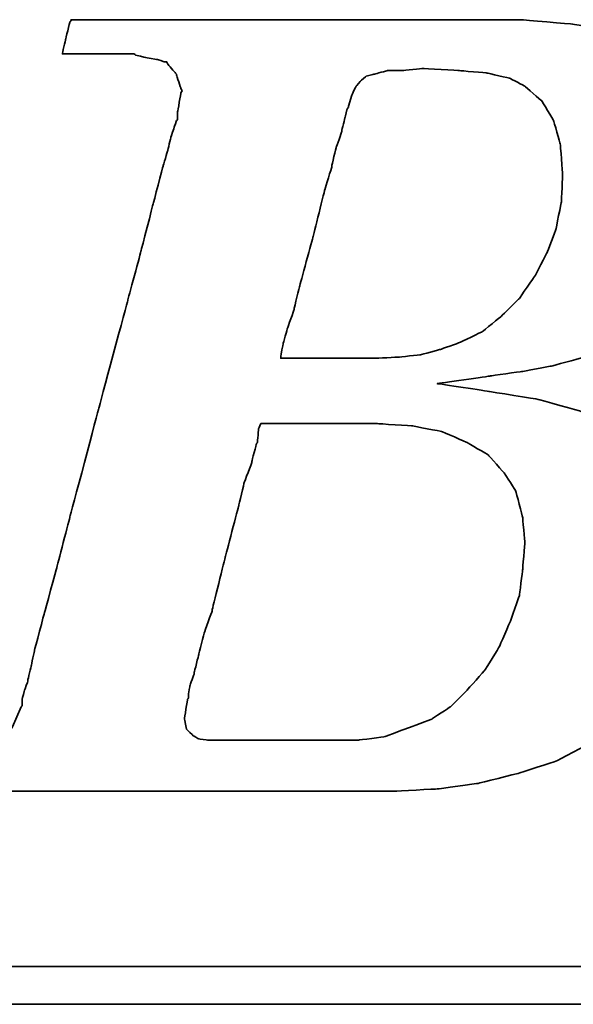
# Model space of a CAD drawing. Extents: x 308 to 707, y 130 to 386.
# Tile 29 of 47: x 663.06 to 664.61, y 319.06 to 321.82. Entities that reach past the tile are written whole.
import ezdxf

# ---------------------------------------------------------------- set-up
doc = ezdxf.new("R2010")
doc.units = 0
doc.header["$MEASUREMENT"] = 0
doc.layers.add('DIM', color=4, linetype='CONTINUOUS')
doc.layers.add('layer 1', color=7, linetype='CONTINUOUS')

# ---------------------------------------------------------------- blocks, each defined once
blk = doc.blocks.new('TBI MOTION logo(完整正式版)')
at = {"layer": 'layer 1', "color": 22, "lineweight": 35}
for points, knots in [([(-64.65375, -6.86375), (-64.65375, -6.86375), (-64.84375, -7.29625), (-64.84375, -7.29625), (-64.84375, -7.29625), (-64.84375, -7.29625), (-64.86875, -7.34375), (-64.86875, -7.34375), (-64.86875, -7.34375), (-64.86875, -7.34375), (-64.86875, -7.36875), (-64.86875, -7.36875), (-64.86875, -7.36875), (-64.86875, -7.36875), (-65.15375, -7.65375), (-65.15375, -7.65375), (-65.15375, -7.65375), (-65.15375, -7.65375), (-65.17875, -7.65375), (-65.17875, -7.65375), (-65.17875, -7.65375), (-65.17875, -7.65375), (-65.20375, -7.67875), (-65.20375, -7.67875), (-65.20375, -7.67875), (-65.20375, -7.67875), (-65.58875, -7.87125), (-65.58875, -7.87125), (-65.58875, -7.87125), (-65.58875, -7.87125), (-65.63375, -7.87125), (-65.63375, -7.87125), (-65.63375, -7.87125), (-65.63375, -7.87125), (-65.65875, -7.89375), (-65.65875, -7.89375), (-65.65875, -7.89375), (-65.65875, -7.89375), (-66.09375, -7.94375), (-66.09375, -7.94375), (-66.09375, -7.94375), (-66.09375, -7.94375), (-66.11375, -7.94375), (-66.11375, -7.94375), (-66.11375, -7.94375), (-66.11375, -7.94375), (-66.16375, -7.94375), (-66.16375, -7.94375), (-66.16375, -7.94375), (-66.16375, -7.94375), (-66.30875, -7.94375), (-66.30875, -7.94375), (-66.30875, -7.94375), (-66.30875, -7.94375), (-66.69375, -7.94375), (-66.69375, -7.94375), (-66.69375, -7.94375), (-66.69375, -7.94375), (-67.07375, -7.94375), (-67.07375, -7.94375), (-67.07375, -7.94375), (-67.07375, -7.94375), (-67.12375, -7.94375), (-67.12375, -7.94375), (-67.12375, -7.94375), (-67.12375, -7.94375), (-67.12375, -7.96625), (-67.12375, -7.96625), (-67.12375, -7.96625), (-67.12375, -7.96625), (-67.14875, -7.99125), (-67.14875, -7.99125), (-67.14875, -7.99125), (-67.14875, -7.99125), (-67.24375, -8.34875), (-67.24375, -8.34875), (-67.24375, -8.34875), (-67.24375, -8.34875), (-67.31375, -8.68625), (-67.31375, -8.68625), (-67.31375, -8.68625), (-67.31375, -8.68625), (-67.26875, -8.68625), (-67.26875, -8.68625), (-67.26875, -8.68625), (-67.26875, -8.68625), (-67.07375, -8.68625), (-67.07375, -8.68625), (-67.07375, -8.68625), (-67.07375, -8.68625), (-66.54875, -8.68625), (-66.54875, -8.68625), (-66.54875, -8.68625), (-66.54875, -8.68625), (-65.82625, -8.68625), (-65.82625, -8.68625), (-65.82625, -8.68625), (-65.82625, -8.68625), (-65.01375, -8.68625), (-65.01375, -8.68625), (-65.01375, -8.68625), (-65.01375, -8.68625), (-64.05375, -8.68625), (-64.05375, -8.68625), (-64.05375, -8.68625), (-64.05375, -8.68625), (-62.08375, -8.68625), (-62.08375, -8.68625), (-62.08375, -8.68625), (-62.08375, -8.68625), (-60.06875, -8.68625), (-60.06875, -8.68625), (-60.06875, -8.68625), (-60.06875, -8.68625), (-59.10875, -8.68625), (-59.10875, -8.68625), (-59.10875, -8.68625), (-59.10875, -8.68625), (-58.29375, -8.68625), (-58.29375, -8.68625), (-58.29375, -8.68625), (-58.29375, -8.68625), (-57.57375, -8.68625), (-57.57375, -8.68625), (-57.57375, -8.68625), (-57.57375, -8.68625), (-57.04875, -8.68625), (-57.04875, -8.68625), (-57.04875, -8.68625), (-57.04875, -8.68625), (-56.85375, -8.68625), (-56.85375, -8.68625), (-56.85375, -8.68625), (-56.85375, -8.68625), (-56.70875, -8.68625), (-56.70875, -8.68625), (-56.70875, -8.68625), (-56.70875, -8.68625), (-56.61375, -8.68625), (-56.61375, -8.68625), (-56.61375, -8.68625), (-56.61375, -8.68625), (-56.56875, -8.68625), (-56.56875, -8.68625), (-56.56875, -8.68625), (-56.56875, -8.68625), (-55.65375, -8.63875), (-55.65375, -8.63875), (-55.65375, -8.63875), (-55.65375, -8.63875), (-54.76875, -8.51875), (-54.76875, -8.51875), (-54.76875, -8.51875), (-54.76875, -8.51875), (-53.90375, -8.30375), (-53.90375, -8.30375), (-53.90375, -8.30375), (-53.90375, -8.30375), (-53.08875, -8.03875), (-53.08875, -8.03875), (-53.08875, -8.03875), (-53.08875, -8.03875), (-52.34375, -7.65375), (-52.34375, -7.65375), (-52.34375, -7.65375), (-52.34375, -7.65375), (-51.69875, -7.29625), (-51.69875, -7.29625), (-51.69875, -7.29625), (-51.69875, -7.29625), (-51.21875, -6.91125), (-51.21875, -6.91125), (-51.21875, -6.91125), (-51.21875, -6.91125), (-50.83375, -6.50375), (-50.83375, -6.50375), (-50.83375, -6.50375), (-50.83375, -6.50375), (-50.44875, -5.94875), (-50.44875, -5.94875), (-50.44875, -5.94875), (-50.44875, -5.94875), (-50.13875, -5.30375), (-50.13875, -5.30375), (-50.13875, -5.30375), (-50.13875, -5.30375), (-49.99375, -4.65375), (-49.99375, -4.65375), (-49.99375, -4.65375), (-49.99375, -4.65375), (-49.92375, -3.98375), (-49.92375, -3.98375), (-49.92375, -3.98375), (-49.92375, -3.98375), (-49.99375, -3.19374), (-49.99375, -3.19374), (-49.99375, -3.19374), (-49.99375, -3.19374), (-50.23374, -2.44874), (-50.23374, -2.44874), (-50.23374, -2.44874), (-50.23374, -2.44874), (-50.59375, -1.87374), (-50.59375, -1.87374), (-50.59375, -1.87374), (-50.59375, -1.87374), (-51.09875, -1.31874), (-51.09875, -1.31874), (-51.09875, -1.31874), (-51.09875, -1.31874), (-51.74375, -0.81875), (-51.74375, -0.81875), (-51.74375, -0.81875), (-51.74375, -0.81875), (-52.53875, -0.48125), (-52.53875, -0.48125), (-52.53875, -0.48125), (-52.53875, -0.48125), (-53.47375, -0.21875), (-53.47375, -0.21875), (-53.47375, -0.21875), (-53.47375, -0.21875), (-54.52875, -0.04874), (-54.52875, -0.04874), (-54.52875, -0.04874), (-54.52875, -0.04874), (-55.65375, 0.12125), (-55.65375, 0.12125), (-55.65375, 0.12125), (-55.65375, 0.12125), (-54.50375, 0.28624), (-54.50375, 0.28624), (-54.50375, 0.28624), (-54.50375, 0.28624), (-53.83375, 0.38124), (-53.83375, 0.38124), (-53.83375, 0.38124), (-53.83375, 0.38124), (-53.18375, 0.50125), (-53.18375, 0.50125), (-53.18375, 0.50125), (-53.18375, 0.50125), (-52.55875, 0.66874), (-52.55875, 0.66874), (-52.55875, 0.66874), (-52.55875, 0.66874), (-52.03375, 0.86124), (-52.03375, 0.86124), (-52.03375, 0.86124), (-52.03375, 0.86124), (-51.50374, 1.03124), (-51.50374, 1.03124), (-51.50374, 1.03124), (-51.50374, 1.03124), (-51.09875, 1.27125), (-51.09875, 1.27125), (-51.09875, 1.27125), (-51.09875, 1.27125), (-50.71375, 1.48624), (-50.71375, 1.48624), (-50.71375, 1.48624), (-50.71375, 1.48624), (-50.37625, 1.77625), (-50.37625, 1.77625), (-50.37625, 1.77625), (-50.37625, 1.77625), (-49.82375, 2.37625), (-49.82375, 2.37625), (-49.82375, 2.37625), (-49.82375, 2.37625), (-49.41875, 2.99625), (-49.41875, 2.99625), (-49.41875, 2.99625), (-49.41875, 2.99625), (-49.22375, 3.76625), (-49.22375, 3.76625), (-49.22375, 3.76625), (-49.22375, 3.76625), (-49.15375, 4.50874), (-49.15375, 4.50874), (-49.15375, 4.50874), (-49.15375, 4.50874), (-49.20375, 5.25125), (-49.20375, 5.25125), (-49.20375, 5.25125), (-49.20375, 5.25125), (-49.41875, 5.92625), (-49.41875, 5.92625), (-49.41875, 5.92625), (-49.41875, 5.92625), (-49.77875, 6.47625), (-49.77875, 6.47625), (-49.77875, 6.47625), (-49.77875, 6.47625), (-50.33125, 7.02624), (-50.33125, 7.02624), (-50.33125, 7.02624), (-50.33125, 7.02624), (-51.00125, 7.43625), (-51.00125, 7.43625), (-51.00125, 7.43625), (-51.00125, 7.43625), (-51.79375, 7.72625), (-51.79375, 7.72625), (-51.79375, 7.72625), (-51.79375, 7.72625), (-52.72875, 7.89124), (-52.72875, 7.89124), (-52.72875, 7.89124), (-52.72875, 7.89124), (-53.83375, 7.98625), (-53.83375, 7.98625), (-53.83375, 7.98625), (-53.83375, 7.98625), (-53.92875, 7.98625), (-53.92875, 7.98625), (-53.92875, 7.98625), (-53.92875, 7.98625), (-54.26375, 7.98625), (-54.26375, 7.98625), (-54.26375, 7.98625), (-54.26375, 7.98625), (-54.74375, 7.98625), (-54.74375, 7.98625), (-54.74375, 7.98625), (-54.74375, 7.98625), (-55.36875, 7.98625), (-55.36875, 7.98625), (-55.36875, 7.98625), (-55.36875, 7.98625), (-56.13375, 7.98625), (-56.13375, 7.98625), (-56.13375, 7.98625), (-56.13375, 7.98625), (-56.94875, 7.98625), (-56.94875, 7.98625), (-56.94875, 7.98625), (-56.94875, 7.98625), (-58.77625, 7.98625), (-58.77625, 7.98625), (-58.77625, 7.98625), (-58.77625, 7.98625), (-60.59875, 7.98625), (-60.59875, 7.98625), (-60.59875, 7.98625), (-60.59875, 7.98625), (-61.41375, 7.98625), (-61.41375, 7.98625), (-61.41375, 7.98625), (-61.41375, 7.98625), (-62.17875, 7.98625), (-62.17875, 7.98625), (-62.17875, 7.98625), (-62.17875, 7.98625), (-62.80375, 7.98625), (-62.80375, 7.98625), (-62.80375, 7.98625), (-62.80375, 7.98625), (-63.30625, 7.98625), (-63.30625, 7.98625), (-63.30625, 7.98625), (-63.30625, 7.98625), (-63.57375, 7.98625), (-63.57375, 7.98625), (-63.57375, 7.98625), (-63.57375, 7.98625), (-63.57375, 7.96375), (-63.57375, 7.96375), (-63.57375, 7.96375), (-63.57375, 7.96375), (-63.59875, 7.94125), (-63.59875, 7.94125), (-63.59875, 7.94125), (-63.59875, 7.94125), (-63.69375, 7.55625), (-63.69375, 7.55625), (-63.69375, 7.55625), (-63.69375, 7.55625), (-63.76375, 7.24624), (-63.76375, 7.24624), (-63.76375, 7.24624), (-63.76375, 7.24624), (-63.23875, 7.24624), (-63.23875, 7.24624), (-63.23875, 7.24624), (-63.23875, 7.24624), (-62.75875, 7.24624), (-62.75875, 7.24624), (-62.75875, 7.24624), (-62.75875, 7.24624), (-62.61125, 7.24624), (-62.61125, 7.24624), (-62.61125, 7.24624), (-62.61125, 7.24624), (-62.56625, 7.24624), (-62.56625, 7.24624), (-62.56625, 7.24624), (-62.56625, 7.24624), (-62.22875, 7.24624), (-62.22875, 7.24624), (-62.22875, 7.24624), (-62.22875, 7.24624), (-62.20375, 7.24624), (-62.20375, 7.24624), (-62.20375, 7.24624), (-62.20375, 7.24624), (-62.17875, 7.21875), (-62.17875, 7.21875), (-62.17875, 7.21875), (-62.17875, 7.21875), (-61.96375, 7.17125), (-61.96375, 7.17125), (-61.96375, 7.17125), (-61.96375, 7.17125), (-61.72375, 7.12624), (-61.72375, 7.12624), (-61.72375, 7.12624), (-61.72375, 7.12624), (-61.70375, 7.12624), (-61.70375, 7.12624), (-61.70375, 7.12624), (-61.70375, 7.12624), (-61.55875, 7.07624), (-61.55875, 7.07624), (-61.55875, 7.07624), (-61.55875, 7.07624), (-61.50875, 7.07624), (-61.50875, 7.07624), (-61.50875, 7.07624), (-61.50875, 7.07624), (-61.48375, 7.02624), (-61.48375, 7.02624), (-61.48375, 7.02624), (-61.48375, 7.02624), (-61.31875, 6.83375), (-61.31875, 6.83375), (-61.31875, 6.83375), (-61.31875, 6.83375), (-61.29375, 6.81125), (-61.29375, 6.81125), (-61.29375, 6.81125), (-61.29375, 6.81125), (-61.29375, 6.78625), (-61.29375, 6.78625), (-61.29375, 6.78625), (-61.29375, 6.78625), (-61.19875, 6.50124), (-61.19875, 6.50124), (-61.19875, 6.50124), (-61.19875, 6.50124), (-61.17375, 6.45124), (-61.17375, 6.45124), (-61.17375, 6.45124), (-61.17375, 6.45124), (-61.19875, 6.40625), (-61.19875, 6.40625), (-61.19875, 6.40625), (-61.19875, 6.40625), (-61.26875, 5.99624), (-61.26875, 5.99624), (-61.26875, 5.99624), (-61.26875, 5.99624), (-61.26875, 5.85125), (-61.26875, 5.85125), (-61.26875, 5.85125), (-61.26875, 5.85125), (-61.26875, 5.82625), (-61.26875, 5.82625), (-61.26875, 5.82625), (-61.26875, 5.82625), (-61.29375, 5.80625), (-61.29375, 5.80625), (-61.29375, 5.80625), (-61.29375, 5.80625), (-61.34125, 5.66125), (-61.34125, 5.66125), (-61.34125, 5.66125), (-61.34125, 5.66125), (-61.41375, 5.44625), (-61.41375, 5.44625), (-61.41375, 5.44625), (-61.41375, 5.44625), (-61.48375, 5.15625), (-61.48375, 5.15625), (-61.48375, 5.15625), (-61.48375, 5.15625), (-61.58375, 4.82124), (-61.58375, 4.82124), (-61.58375, 4.82124), (-61.58375, 4.82124), (-61.79875, 4.00375), (-61.79875, 4.00375), (-61.79875, 4.00375), (-61.79875, 4.00375), (-62.05875, 2.99625), (-62.05875, 2.99625), (-62.05875, 2.99625), (-62.05875, 2.99625), (-62.34875, 1.91625), (-62.34875, 1.91625), (-62.34875, 1.91625), (-62.34875, 1.91625), (-62.97375, -0.41124), (-62.97375, -0.41124), (-62.97375, -0.41124), (-62.97375, -0.41124), (-63.59875, -2.75875), (-63.59875, -2.75875), (-63.59875, -2.75875), (-63.59875, -2.75875), (-63.88375, -3.86374), (-63.88375, -3.86374), (-63.88375, -3.86374), (-63.88375, -3.86374), (-64.14875, -4.82374), (-64.14875, -4.82374), (-64.14875, -4.82374), (-64.14875, -4.82374), (-64.36375, -5.64125), (-64.36375, -5.64125), (-64.36375, -5.64125), (-64.36375, -5.64125), (-64.43625, -5.97625), (-64.43625, -5.97625), (-64.43625, -5.97625), (-64.43625, -5.97625), (-64.50875, -6.28625), (-64.50875, -6.28625), (-64.50875, -6.28625), (-64.50875, -6.28625), (-64.50875, -6.30875), (-64.50875, -6.30875), (-64.50875, -6.30875), (-64.50875, -6.30875), (-64.57875, -6.50375), (-64.57875, -6.50375), (-64.57875, -6.50375), (-64.57875, -6.50375), (-64.62875, -6.69625), (-64.62875, -6.69625), (-64.62875, -6.69625), (-64.62875, -6.69625), (-64.62875, -6.76875), (-64.62875, -6.76875), (-64.62875, -6.76875), (-64.62875, -6.76875), (-64.62875, -6.81375), (-64.62875, -6.81375), (-64.62875, -6.81375), (-64.62875, -6.81375), (-64.62875, -6.83875), (-64.62875, -6.83875), (-64.62875, -6.83875), (-64.62875, -6.83875), (-64.65375, -6.86375), (-64.65375, -6.86375)], [0, 0, 0, 0, 0.00719424, 0.00719424, 0.00719424, 0.00719425, 0.01438849, 0.01438849, 0.01438849, 0.0143885, 0.02158273, 0.02158273, 0.02158273, 0.02158274, 0.02877698, 0.02877698, 0.02877698, 0.02877699, 0.03597122, 0.03597122, 0.03597122, 0.03597123, 0.04316547, 0.04316547, 0.04316547, 0.04316548, 0.05035971, 0.05035971, 0.05035971, 0.05035972, 0.05755396, 0.05755396, 0.05755396, 0.05755397, 0.0647482, 0.0647482, 0.0647482, 0.06474821, 0.07194245, 0.07194245, 0.07194245, 0.07194246, 0.07913669, 0.07913669, 0.07913669, 0.0791367, 0.08633094, 0.08633094, 0.08633094, 0.08633095, 0.09352518, 0.09352518, 0.09352518, 0.09352519, 0.10071942, 0.10071942, 0.10071942, 0.10071943, 0.10791367, 0.10791367, 0.10791367, 0.10791368, 0.11510791, 0.11510791, 0.11510791, 0.11510792, 0.12230216, 0.12230216, 0.12230216, 0.12230217, 0.1294964, 0.1294964, 0.1294964, 0.12949641, 0.13669065, 0.13669065, 0.13669065, 0.13669066, 0.14388489, 0.14388489, 0.14388489, 0.1438849, 0.15107914, 0.15107914, 0.15107914, 0.15107915, 0.15827338, 0.15827338, 0.15827338, 0.15827339, 0.16546763, 0.16546763, 0.16546763, 0.16546764, 0.17266187, 0.17266187, 0.17266187, 0.17266188, 0.17985612, 0.17985612, 0.17985612, 0.17985613, 0.18705036, 0.18705036, 0.18705036, 0.18705037, 0.1942446, 0.1942446, 0.1942446, 0.19424461, 0.20143885, 0.20143885, 0.20143885, 0.20143886, 0.20863309, 0.20863309, 0.20863309, 0.2086331, 0.21582734, 0.21582734, 0.21582734, 0.21582735, 0.22302158, 0.22302158, 0.22302158, 0.22302159, 0.23021583, 0.23021583, 0.23021583, 0.23021584, 0.23741007, 0.23741007, 0.23741007, 0.23741008, 0.24460432, 0.24460432, 0.24460432, 0.24460433, 0.25179856, 0.25179856, 0.25179856, 0.25179857, 0.25899281, 0.25899281, 0.25899281, 0.25899282, 0.26618705, 0.26618705, 0.26618705, 0.26618706, 0.27338129, 0.27338129, 0.27338129, 0.2733813, 0.28057554, 0.28057554, 0.28057554, 0.28057555, 0.28776978, 0.28776978, 0.28776978, 0.28776979, 0.29496403, 0.29496403, 0.29496403, 0.29496404, 0.30215827, 0.30215827, 0.30215827, 0.30215828, 0.30935252, 0.30935252, 0.30935252, 0.30935253, 0.31654676, 0.31654676, 0.31654676, 0.31654677, 0.32374101, 0.32374101, 0.32374101, 0.32374102, 0.33093525, 0.33093525, 0.33093525, 0.33093526, 0.3381295, 0.3381295, 0.3381295, 0.33812951, 0.34532374, 0.34532374, 0.34532374, 0.34532375, 0.35251799, 0.35251799, 0.35251799, 0.352518, 0.35971223, 0.35971223, 0.35971223, 0.35971224, 0.36690647, 0.36690647, 0.36690647, 0.36690648, 0.37410072, 0.37410072, 0.37410072, 0.37410073, 0.38129496, 0.38129496, 0.38129496, 0.38129497, 0.38848921, 0.38848921, 0.38848921, 0.38848922, 0.39568345, 0.39568345, 0.39568345, 0.39568346, 0.4028777, 0.4028777, 0.4028777, 0.40287771, 0.41007194, 0.41007194, 0.41007194, 0.41007195, 0.41726619, 0.41726619, 0.41726619, 0.4172662, 0.42446043, 0.42446043, 0.42446043, 0.42446044, 0.43165468, 0.43165468, 0.43165468, 0.43165469, 0.43884892, 0.43884892, 0.43884892, 0.43884893, 0.44604317, 0.44604317, 0.44604317, 0.44604318, 0.45323741, 0.45323741, 0.45323741, 0.45323742, 0.46043165, 0.46043165, 0.46043165, 0.46043166, 0.4676259, 0.4676259, 0.4676259, 0.46762591, 0.47482014, 0.47482014, 0.47482014, 0.47482015, 0.48201439, 0.48201439, 0.48201439, 0.4820144, 0.48920863, 0.48920863, 0.48920863, 0.48920864, 0.49640288, 0.49640288, 0.49640288, 0.49640289, 0.50359712, 0.50359712, 0.50359712, 0.50359713, 0.51079137, 0.51079137, 0.51079137, 0.51079138, 0.51798561, 0.51798561, 0.51798561, 0.51798562, 0.52517986, 0.52517986, 0.52517986, 0.52517987, 0.5323741, 0.5323741, 0.5323741, 0.53237411, 0.53956835, 0.53956835, 0.53956835, 0.53956836, 0.54676259, 0.54676259, 0.54676259, 0.5467626, 0.55395683, 0.55395683, 0.55395683, 0.55395684, 0.56115108, 0.56115108, 0.56115108, 0.56115109, 0.56834532, 0.56834532, 0.56834532, 0.56834533, 0.57553957, 0.57553957, 0.57553957, 0.57553958, 0.58273381, 0.58273381, 0.58273381, 0.58273382, 0.58992806, 0.58992806, 0.58992806, 0.58992807, 0.5971223, 0.5971223, 0.5971223, 0.59712231, 0.60431655, 0.60431655, 0.60431655, 0.60431656, 0.61151079, 0.61151079, 0.61151079, 0.6115108, 0.61870504, 0.61870504, 0.61870504, 0.61870505, 0.62589928, 0.62589928, 0.62589928, 0.62589929, 0.63309353, 0.63309353, 0.63309353, 0.63309354, 0.64028777, 0.64028777, 0.64028777, 0.64028778, 0.64748201, 0.64748201, 0.64748201, 0.64748202, 0.65467626, 0.65467626, 0.65467626, 0.65467627, 0.6618705, 0.6618705, 0.6618705, 0.66187051, 0.66906475, 0.66906475, 0.66906475, 0.66906476, 0.67625899, 0.67625899, 0.67625899, 0.676259, 0.68345324, 0.68345324, 0.68345324, 0.68345325, 0.69064748, 0.69064748, 0.69064748, 0.69064749, 0.69784173, 0.69784173, 0.69784173, 0.69784174, 0.70503597, 0.70503597, 0.70503597, 0.70503598, 0.71223022, 0.71223022, 0.71223022, 0.71223023, 0.71942446, 0.71942446, 0.71942446, 0.71942447, 0.72661871, 0.72661871, 0.72661871, 0.72661872, 0.73381295, 0.73381295, 0.73381295, 0.73381296, 0.74100719, 0.74100719, 0.74100719, 0.7410072, 0.74820144, 0.74820144, 0.74820144, 0.74820145, 0.75539568, 0.75539568, 0.75539568, 0.75539569, 0.76258993, 0.76258993, 0.76258993, 0.76258994, 0.76978417, 0.76978417, 0.76978417, 0.76978418, 0.77697842, 0.77697842, 0.77697842, 0.77697843, 0.78417266, 0.78417266, 0.78417266, 0.78417267, 0.79136691, 0.79136691, 0.79136691, 0.79136692, 0.79856115, 0.79856115, 0.79856115, 0.79856116, 0.8057554, 0.8057554, 0.8057554, 0.80575541, 0.81294964, 0.81294964, 0.81294964, 0.81294965, 0.82014388, 0.82014388, 0.82014388, 0.82014389, 0.82733813, 0.82733813, 0.82733813, 0.82733814, 0.83453237, 0.83453237, 0.83453237, 0.83453238, 0.84172662, 0.84172662, 0.84172662, 0.84172663, 0.84892086, 0.84892086, 0.84892086, 0.84892087, 0.85611511, 0.85611511, 0.85611511, 0.85611512, 0.86330935, 0.86330935, 0.86330935, 0.86330936, 0.8705036, 0.8705036, 0.8705036, 0.87050361, 0.87769784, 0.87769784, 0.87769784, 0.87769785, 0.88489209, 0.88489209, 0.88489209, 0.8848921, 0.89208633, 0.89208633, 0.89208633, 0.89208634, 0.89928058, 0.89928058, 0.89928058, 0.89928059, 0.90647482, 0.90647482, 0.90647482, 0.90647483, 0.91366906, 0.91366906, 0.91366906, 0.91366907, 0.92086331, 0.92086331, 0.92086331, 0.92086332, 0.92805755, 0.92805755, 0.92805755, 0.92805756, 0.9352518, 0.9352518, 0.9352518, 0.93525181, 0.94244604, 0.94244604, 0.94244604, 0.94244605, 0.94964029, 0.94964029, 0.94964029, 0.9496403, 0.95683453, 0.95683453, 0.95683453, 0.95683454, 0.96402878, 0.96402878, 0.96402878, 0.96402879, 0.97122302, 0.97122302, 0.97122302, 0.97122303, 0.97841727, 0.97841727, 0.97841727, 0.97841728, 0.98561151, 0.98561151, 0.98561151, 0.98561152, 0.99280576, 0.99280576, 0.99280576, 0.99280577, 1, 1, 1, 1]), ([(-57.50375, 6.35625), (-57.50375, 6.35625), (-57.57375, 6.11625), (-57.57375, 6.11625), (-57.57375, 6.11625), (-57.57375, 6.11625), (-57.57375, 6.09125), (-57.57375, 6.09125), (-57.57375, 6.09125), (-57.57375, 6.09125), (-57.59875, 6.06625), (-57.59875, 6.06625), (-57.59875, 6.06625), (-57.59875, 6.06625), (-57.64875, 5.87625), (-57.64875, 5.87625), (-57.64875, 5.87625), (-57.64875, 5.87625), (-57.71875, 5.58875), (-57.71875, 5.58875), (-57.71875, 5.58875), (-57.71875, 5.58875), (-57.71875, 5.56625), (-57.71875, 5.56625), (-57.71875, 5.56625), (-57.71875, 5.56625), (-57.83875, 5.23125), (-57.83875, 5.23125), (-57.83875, 5.23125), (-57.83875, 5.23125), (-57.93625, 4.82124), (-57.93625, 4.82124), (-57.93625, 4.82124), (-57.93625, 4.82124), (-57.93625, 4.79624), (-57.93625, 4.79624), (-57.93625, 4.79624), (-57.93625, 4.79624), (-58.07875, 4.34125), (-58.07875, 4.34125), (-58.07875, 4.34125), (-58.07875, 4.34125), (-58.34375, 3.28625), (-58.34375, 3.28625), (-58.34375, 3.28625), (-58.34375, 3.28625), (-58.62875, 2.23124), (-58.62875, 2.23124), (-58.62875, 2.23124), (-58.62875, 2.23124), (-58.74875, 1.75125), (-58.74875, 1.75125), (-58.74875, 1.75125), (-58.74875, 1.75125), (-58.74875, 1.72625), (-58.74875, 1.72625), (-58.74875, 1.72625), (-58.74875, 1.72625), (-58.89375, 1.31625), (-58.89375, 1.31625), (-58.89375, 1.31625), (-58.89375, 1.31625), (-58.98875, 0.98124), (-58.98875, 0.98124), (-58.98875, 0.98124), (-58.98875, 0.98124), (-59.03875, 0.71625), (-59.03875, 0.71625), (-59.03875, 0.71625), (-59.03875, 0.71625), (-59.03875, 0.66874), (-59.03875, 0.66874), (-59.03875, 0.66874), (-59.03875, 0.66874), (-58.91875, 0.66874), (-58.91875, 0.66874), (-58.91875, 0.66874), (-58.91875, 0.66874), (-58.53375, 0.66874), (-58.53375, 0.66874), (-58.53375, 0.66874), (-58.53375, 0.66874), (-58.10375, 0.66874), (-58.10375, 0.66874), (-58.10375, 0.66874), (-58.10375, 0.66874), (-57.66875, 0.66874), (-57.66875, 0.66874), (-57.66875, 0.66874), (-57.66875, 0.66874), (-57.33375, 0.66874), (-57.33375, 0.66874), (-57.33375, 0.66874), (-57.33375, 0.66874), (-57.09375, 0.66874), (-57.09375, 0.66874), (-57.09375, 0.66874), (-57.09375, 0.66874), (-56.99875, 0.66874), (-56.99875, 0.66874), (-56.99875, 0.66874), (-56.99875, 0.66874), (-56.49375, 0.69374), (-56.49375, 0.69374), (-56.49375, 0.69374), (-56.49375, 0.69374), (-56.01375, 0.74374), (-56.01375, 0.74374), (-56.01375, 0.74374), (-56.01375, 0.74374), (-55.58375, 0.86124), (-55.58375, 0.86124), (-55.58375, 0.86124), (-55.58375, 0.86124), (-55.17375, 1.00624), (-55.17375, 1.00624), (-55.17375, 1.00624), (-55.17375, 1.00624), (-54.67375, 1.24625), (-54.67375, 1.24625), (-54.67375, 1.24625), (-54.67375, 1.24625), (-54.26375, 1.58124), (-54.26375, 1.58124), (-54.26375, 1.58124), (-54.26375, 1.58124), (-53.87875, 1.96374), (-53.87875, 1.96374), (-53.87875, 1.96374), (-53.87875, 1.96374), (-53.54375, 2.44625), (-53.54375, 2.44625), (-53.54375, 2.44625), (-53.54375, 2.44625), (-53.27875, 2.95125), (-53.27875, 2.95125), (-53.27875, 2.95125), (-53.27875, 2.95125), (-53.08875, 3.45124), (-53.08875, 3.45124), (-53.08875, 3.45124), (-53.08875, 3.45124), (-52.96875, 4.05124), (-52.96875, 4.05124), (-52.96875, 4.05124), (-52.96875, 4.05124), (-52.94375, 4.65125), (-52.94375, 4.65125), (-52.94375, 4.65125), (-52.94375, 4.65125), (-52.99375, 5.30125), (-52.99375, 5.30125), (-52.99375, 5.30125), (-52.99375, 5.30125), (-53.13875, 5.80625), (-53.13875, 5.80625), (-53.13875, 5.80625), (-53.13875, 5.80625), (-53.39875, 6.23625), (-53.39875, 6.23625), (-53.39875, 6.23625), (-53.39875, 6.23625), (-53.75875, 6.54875), (-53.75875, 6.54875), (-53.75875, 6.54875), (-53.75875, 6.54875), (-54.07375, 6.71625), (-54.07375, 6.71625), (-54.07375, 6.71625), (-54.07375, 6.71625), (-54.57375, 6.83375), (-54.57375, 6.83375), (-54.57375, 6.83375), (-54.57375, 6.83375), (-55.17375, 6.88625), (-55.17375, 6.88625), (-55.17375, 6.88625), (-55.17375, 6.88625), (-55.96875, 6.93125), (-55.96875, 6.93125), (-55.96875, 6.93125), (-55.96875, 6.93125), (-56.39875, 6.88625), (-56.39875, 6.88625), (-56.39875, 6.88625), (-56.39875, 6.88625), (-56.42125, 6.88625), (-56.42125, 6.88625), (-56.42125, 6.88625), (-56.42125, 6.88625), (-56.73375, 6.88625), (-56.73375, 6.88625), (-56.73375, 6.88625), (-56.73375, 6.88625), (-56.99875, 6.81125), (-56.99875, 6.81125), (-56.99875, 6.81125), (-56.99875, 6.81125), (-57.02375, 6.81125), (-57.02375, 6.81125), (-57.02375, 6.81125), (-57.02375, 6.81125), (-57.18875, 6.76625), (-57.18875, 6.76625), (-57.18875, 6.76625), (-57.18875, 6.76625), (-57.30875, 6.66625), (-57.30875, 6.66625), (-57.30875, 6.66625), (-57.30875, 6.66625), (-57.40875, 6.54875), (-57.40875, 6.54875), (-57.40875, 6.54875), (-57.40875, 6.54875), (-57.50375, 6.35625), (-57.50375, 6.35625)], [0, 0, 0, 0, 0.01851852, 0.01851852, 0.01851852, 0.01851853, 0.03703704, 0.03703704, 0.03703704, 0.03703705, 0.05555556, 0.05555556, 0.05555556, 0.05555557, 0.07407407, 0.07407407, 0.07407407, 0.07407408, 0.09259259, 0.09259259, 0.09259259, 0.0925926, 0.11111111, 0.11111111, 0.11111111, 0.11111112, 0.12962963, 0.12962963, 0.12962963, 0.12962964, 0.14814815, 0.14814815, 0.14814815, 0.14814816, 0.16666667, 0.16666667, 0.16666667, 0.16666668, 0.18518519, 0.18518519, 0.18518519, 0.1851852, 0.2037037, 0.2037037, 0.2037037, 0.20370371, 0.22222222, 0.22222222, 0.22222222, 0.22222223, 0.24074074, 0.24074074, 0.24074074, 0.24074075, 0.25925926, 0.25925926, 0.25925926, 0.25925927, 0.27777778, 0.27777778, 0.27777778, 0.27777779, 0.2962963, 0.2962963, 0.2962963, 0.29629631, 0.31481481, 0.31481481, 0.31481481, 0.31481482, 0.33333333, 0.33333333, 0.33333333, 0.33333334, 0.35185185, 0.35185185, 0.35185185, 0.35185186, 0.37037037, 0.37037037, 0.37037037, 0.37037038, 0.38888889, 0.38888889, 0.38888889, 0.3888889, 0.40740741, 0.40740741, 0.40740741, 0.40740742, 0.42592593, 0.42592593, 0.42592593, 0.42592594, 0.44444444, 0.44444444, 0.44444444, 0.44444445, 0.46296296, 0.46296296, 0.46296296, 0.46296297, 0.48148148, 0.48148148, 0.48148148, 0.48148149, 0.5, 0.5, 0.5, 0.50000001, 0.51851852, 0.51851852, 0.51851852, 0.51851853, 0.53703704, 0.53703704, 0.53703704, 0.53703705, 0.55555556, 0.55555556, 0.55555556, 0.55555557, 0.57407407, 0.57407407, 0.57407407, 0.57407408, 0.59259259, 0.59259259, 0.59259259, 0.5925926, 0.61111111, 0.61111111, 0.61111111, 0.61111112, 0.62962963, 0.62962963, 0.62962963, 0.62962964, 0.64814815, 0.64814815, 0.64814815, 0.64814816, 0.66666667, 0.66666667, 0.66666667, 0.66666668, 0.68518519, 0.68518519, 0.68518519, 0.6851852, 0.7037037, 0.7037037, 0.7037037, 0.70370371, 0.72222222, 0.72222222, 0.72222222, 0.72222223, 0.74074074, 0.74074074, 0.74074074, 0.74074075, 0.75925926, 0.75925926, 0.75925926, 0.75925927, 0.77777778, 0.77777778, 0.77777778, 0.77777779, 0.7962963, 0.7962963, 0.7962963, 0.79629631, 0.81481481, 0.81481481, 0.81481481, 0.81481482, 0.83333333, 0.83333333, 0.83333333, 0.83333334, 0.85185185, 0.85185185, 0.85185185, 0.85185186, 0.87037037, 0.87037037, 0.87037037, 0.87037038, 0.88888889, 0.88888889, 0.88888889, 0.8888889, 0.90740741, 0.90740741, 0.90740741, 0.90740742, 0.92592593, 0.92592593, 0.92592593, 0.92592594, 0.94444444, 0.94444444, 0.94444444, 0.94444445, 0.96296296, 0.96296296, 0.96296296, 0.96296297, 0.98148148, 0.98148148, 0.98148148, 0.98148149, 1, 1, 1, 1]), ([(-61.03125, -6.57375), (-61.03125, -6.57375), (-61.03125, -6.67125), (-61.03125, -6.67125), (-61.03125, -6.67125), (-61.03125, -6.67125), (-61.05375, -6.69625), (-61.05375, -6.69625), (-61.05375, -6.69625), (-61.05375, -6.69625), (-61.12375, -7.12875), (-61.12375, -7.12875), (-61.12375, -7.12875), (-61.12375, -7.12875), (-61.07875, -7.34375), (-61.07875, -7.34375), (-61.07875, -7.34375), (-61.07875, -7.34375), (-60.93375, -7.48875), (-60.93375, -7.48875), (-60.93375, -7.48875), (-60.93375, -7.48875), (-60.81375, -7.55625), (-60.81375, -7.55625), (-60.81375, -7.55625), (-60.81375, -7.55625), (-60.62375, -7.58375), (-60.62375, -7.58375), (-60.62375, -7.58375), (-60.62375, -7.58375), (-60.30875, -7.58375), (-60.30875, -7.58375), (-60.30875, -7.58375), (-60.30875, -7.58375), (-59.97375, -7.58375), (-59.97375, -7.58375), (-59.97375, -7.58375), (-59.97375, -7.58375), (-59.87875, -7.58375), (-59.87875, -7.58375), (-59.87875, -7.58375), (-59.87875, -7.58375), (-59.63625, -7.58375), (-59.63625, -7.58375), (-59.63625, -7.58375), (-59.63625, -7.58375), (-58.96875, -7.58375), (-58.96875, -7.58375), (-58.96875, -7.58375), (-58.96875, -7.58375), (-58.29375, -7.58375), (-58.29375, -7.58375), (-58.29375, -7.58375), (-58.29375, -7.58375), (-58.05375, -7.58375), (-58.05375, -7.58375), (-58.05375, -7.58375), (-58.05375, -7.58375), (-57.98375, -7.58375), (-57.98375, -7.58375), (-57.98375, -7.58375), (-57.98375, -7.58375), (-57.35875, -7.58375), (-57.35875, -7.58375), (-57.35875, -7.58375), (-57.35875, -7.58375), (-56.78375, -7.50875), (-56.78375, -7.50875), (-56.78375, -7.50875), (-56.78375, -7.50875), (-56.27875, -7.31875), (-56.27875, -7.31875), (-56.27875, -7.31875), (-56.27875, -7.31875), (-55.77375, -7.12875), (-55.77375, -7.12875), (-55.77375, -7.12875), (-55.77375, -7.12875), (-55.36875, -6.86375), (-55.36875, -6.86375), (-55.36875, -6.86375), (-55.36875, -6.86375), (-55.00875, -6.50375), (-55.00875, -6.50375), (-55.00875, -6.50375), (-55.00875, -6.50375), (-54.62375, -6.06875), (-54.62375, -6.06875), (-54.62375, -6.06875), (-54.62375, -6.06875), (-54.31375, -5.56875), (-54.31375, -5.56875), (-54.31375, -5.56875), (-54.31375, -5.56875), (-54.07375, -5.01625), (-54.07375, -5.01625), (-54.07375, -5.01625), (-54.07375, -5.01625), (-53.87875, -4.46374), (-53.87875, -4.46374), (-53.87875, -4.46374), (-53.87875, -4.46374), (-53.80875, -3.91375), (-53.80875, -3.91375), (-53.80875, -3.91375), (-53.80875, -3.91375), (-53.75875, -3.31375), (-53.75875, -3.31375), (-53.75875, -3.31375), (-53.75875, -3.31375), (-53.80875, -2.75875), (-53.80875, -2.75875), (-53.80875, -2.75875), (-53.80875, -2.75875), (-53.95375, -2.20875), (-53.95375, -2.20875), (-53.95375, -2.20875), (-53.95375, -2.20875), (-54.19375, -1.82625), (-54.19375, -1.82625), (-54.19375, -1.82625), (-54.19375, -1.82625), (-54.55375, -1.41875), (-54.55375, -1.41875), (-54.55375, -1.41875), (-54.55375, -1.41875), (-55.00875, -1.15125), (-55.00875, -1.15125), (-55.00875, -1.15125), (-55.00875, -1.15125), (-55.56125, -0.91375), (-55.56125, -0.91375), (-55.56125, -0.91375), (-55.56125, -0.91375), (-56.18125, -0.79375), (-56.18125, -0.79375), (-56.18125, -0.79375), (-56.18125, -0.79375), (-56.94875, -0.74374), (-56.94875, -0.74374), (-56.94875, -0.74374), (-56.94875, -0.74374), (-56.99875, -0.74374), (-56.99875, -0.74374), (-56.99875, -0.74374), (-56.99875, -0.74374), (-57.09375, -0.74374), (-57.09375, -0.74374), (-57.09375, -0.74374), (-57.09375, -0.74374), (-57.38375, -0.74374), (-57.38375, -0.74374), (-57.38375, -0.74374), (-57.38375, -0.74374), (-57.76875, -0.74374), (-57.76875, -0.74374), (-57.76875, -0.74374), (-57.76875, -0.74374), (-58.24625, -0.74374), (-58.24625, -0.74374), (-58.24625, -0.74374), (-58.24625, -0.74374), (-58.72875, -0.74374), (-58.72875, -0.74374), (-58.72875, -0.74374), (-58.72875, -0.74374), (-59.20875, -0.74374), (-59.20875, -0.74374), (-59.20875, -0.74374), (-59.20875, -0.74374), (-59.46875, -0.74374), (-59.46875, -0.74374), (-59.46875, -0.74374), (-59.46875, -0.74374), (-59.51625, -0.83875), (-59.51625, -0.83875), (-59.51625, -0.83875), (-59.51625, -0.83875), (-59.54375, -1.15125), (-59.54375, -1.15125), (-59.54375, -1.15125), (-59.54375, -1.15125), (-59.56375, -1.17874), (-59.56375, -1.17874), (-59.56375, -1.17874), (-59.56375, -1.17874), (-59.66375, -1.55875), (-59.66375, -1.55875), (-59.66375, -1.55875), (-59.66375, -1.55875), (-59.66375, -1.58375), (-59.66375, -1.58375), (-59.66375, -1.58375), (-59.66375, -1.58375), (-59.82875, -2.01874), (-59.82875, -2.01874), (-59.82875, -2.01874), (-59.82875, -2.01874), (-59.94875, -2.52125), (-59.94875, -2.52125), (-59.94875, -2.52125), (-59.94875, -2.52125), (-60.23875, -3.62375), (-60.23875, -3.62375), (-60.23875, -3.62375), (-60.23875, -3.62375), (-60.52375, -4.77624), (-60.52375, -4.77624), (-60.52375, -4.77624), (-60.52375, -4.77624), (-60.52375, -4.79874), (-60.52375, -4.79874), (-60.52375, -4.79874), (-60.52375, -4.79874), (-60.69125, -5.25375), (-60.69125, -5.25375), (-60.69125, -5.25375), (-60.69125, -5.25375), (-60.81375, -5.73625), (-60.81375, -5.73625), (-60.81375, -5.73625), (-60.81375, -5.73625), (-60.90875, -6.11875), (-60.90875, -6.11875), (-60.90875, -6.11875), (-60.90875, -6.11875), (-60.90875, -6.14375), (-60.90875, -6.14375), (-60.90875, -6.14375), (-60.90875, -6.14375), (-61.00375, -6.40875), (-61.00375, -6.40875), (-61.00375, -6.40875), (-61.00375, -6.40875), (-61.03125, -6.57375), (-61.03125, -6.57375)], [0, 0, 0, 0, 0.01694915, 0.01694915, 0.01694915, 0.01694916, 0.03389831, 0.03389831, 0.03389831, 0.03389832, 0.05084746, 0.05084746, 0.05084746, 0.05084747, 0.06779661, 0.06779661, 0.06779661, 0.06779662, 0.08474576, 0.08474576, 0.08474576, 0.08474577, 0.10169492, 0.10169492, 0.10169492, 0.10169493, 0.11864407, 0.11864407, 0.11864407, 0.11864408, 0.13559322, 0.13559322, 0.13559322, 0.13559323, 0.15254237, 0.15254237, 0.15254237, 0.15254238, 0.16949153, 0.16949153, 0.16949153, 0.16949154, 0.18644068, 0.18644068, 0.18644068, 0.18644069, 0.20338983, 0.20338983, 0.20338983, 0.20338984, 0.22033898, 0.22033898, 0.22033898, 0.22033899, 0.23728814, 0.23728814, 0.23728814, 0.23728815, 0.25423729, 0.25423729, 0.25423729, 0.2542373, 0.27118644, 0.27118644, 0.27118644, 0.27118645, 0.28813559, 0.28813559, 0.28813559, 0.2881356, 0.30508475, 0.30508475, 0.30508475, 0.30508476, 0.3220339, 0.3220339, 0.3220339, 0.32203391, 0.33898305, 0.33898305, 0.33898305, 0.33898306, 0.3559322, 0.3559322, 0.3559322, 0.35593221, 0.37288136, 0.37288136, 0.37288136, 0.37288137, 0.38983051, 0.38983051, 0.38983051, 0.38983052, 0.40677966, 0.40677966, 0.40677966, 0.40677967, 0.42372881, 0.42372881, 0.42372881, 0.42372882, 0.44067797, 0.44067797, 0.44067797, 0.44067798, 0.45762712, 0.45762712, 0.45762712, 0.45762713, 0.47457627, 0.47457627, 0.47457627, 0.47457628, 0.49152542, 0.49152542, 0.49152542, 0.49152543, 0.50847458, 0.50847458, 0.50847458, 0.50847459, 0.52542373, 0.52542373, 0.52542373, 0.52542374, 0.54237288, 0.54237288, 0.54237288, 0.54237289, 0.55932203, 0.55932203, 0.55932203, 0.55932204, 0.57627119, 0.57627119, 0.57627119, 0.5762712, 0.59322034, 0.59322034, 0.59322034, 0.59322035, 0.61016949, 0.61016949, 0.61016949, 0.6101695, 0.62711864, 0.62711864, 0.62711864, 0.62711865, 0.6440678, 0.6440678, 0.6440678, 0.64406781, 0.66101695, 0.66101695, 0.66101695, 0.66101696, 0.6779661, 0.6779661, 0.6779661, 0.67796611, 0.69491525, 0.69491525, 0.69491525, 0.69491526, 0.71186441, 0.71186441, 0.71186441, 0.71186442, 0.72881356, 0.72881356, 0.72881356, 0.72881357, 0.74576271, 0.74576271, 0.74576271, 0.74576272, 0.76271186, 0.76271186, 0.76271186, 0.76271187, 0.77966102, 0.77966102, 0.77966102, 0.77966103, 0.79661017, 0.79661017, 0.79661017, 0.79661018, 0.81355932, 0.81355932, 0.81355932, 0.81355933, 0.83050847, 0.83050847, 0.83050847, 0.83050848, 0.84745763, 0.84745763, 0.84745763, 0.84745764, 0.86440678, 0.86440678, 0.86440678, 0.86440679, 0.88135593, 0.88135593, 0.88135593, 0.88135594, 0.89830508, 0.89830508, 0.89830508, 0.89830509, 0.91525424, 0.91525424, 0.91525424, 0.91525425, 0.93220339, 0.93220339, 0.93220339, 0.9322034, 0.94915254, 0.94915254, 0.94915254, 0.94915255, 0.96610169, 0.96610169, 0.96610169, 0.9661017, 0.98305085, 0.98305085, 0.98305085, 0.98305086, 1, 1, 1, 1]), ([(75.90875, -9.47875), (75.90875, -9.47875), (75.90875, -12.28625), (75.90875, -12.28625), (75.90875, -12.28625), (75.90875, -12.28625), (75.90875, -12.47875), (75.90875, -12.47875), (75.90875, -12.47875), (75.90875, -12.47875), (75.71625, -12.47875), (75.71625, -12.47875), (75.71625, -12.47875), (75.71625, -12.47875), (-88.32875, -12.47875), (-88.32875, -12.47875), (-88.32875, -12.47875), (-88.32875, -12.47875), (-88.32875, -13.29375), (-88.32875, -13.29375), (-88.32875, -13.29375), (-88.32875, -13.29375), (82.89125, -13.29375), (82.89125, -13.29375), (82.89125, -13.29375), (82.89125, -13.29375), (75.90875, -9.47875), (75.90875, -9.47875)], [0, 0, 0, 0, 0.14285714, 0.14285714, 0.14285714, 0.14285715, 0.28571429, 0.28571429, 0.28571429, 0.2857143, 0.42857143, 0.42857143, 0.42857143, 0.42857144, 0.57142857, 0.57142857, 0.57142857, 0.57142858, 0.71428571, 0.71428571, 0.71428571, 0.71428572, 0.85714286, 0.85714286, 0.85714286, 0.85714287, 1, 1, 1, 1])]:
    blk.add_open_spline(points, degree=3, knots=knots, dxfattribs=at)

msp = doc.modelspace()

# ---------------------------------------------------------------- block references
at = {"layer": 'DIM', "xscale": 0.1295999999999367, "yscale": 0.1295999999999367, "zscale": 0.1295999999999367}
msp.add_blockref('TBI MOTION logo(完整正式版)', (671.43888, 320.78571), dxfattribs=at)

doc.saveas('drawing.dxf')
